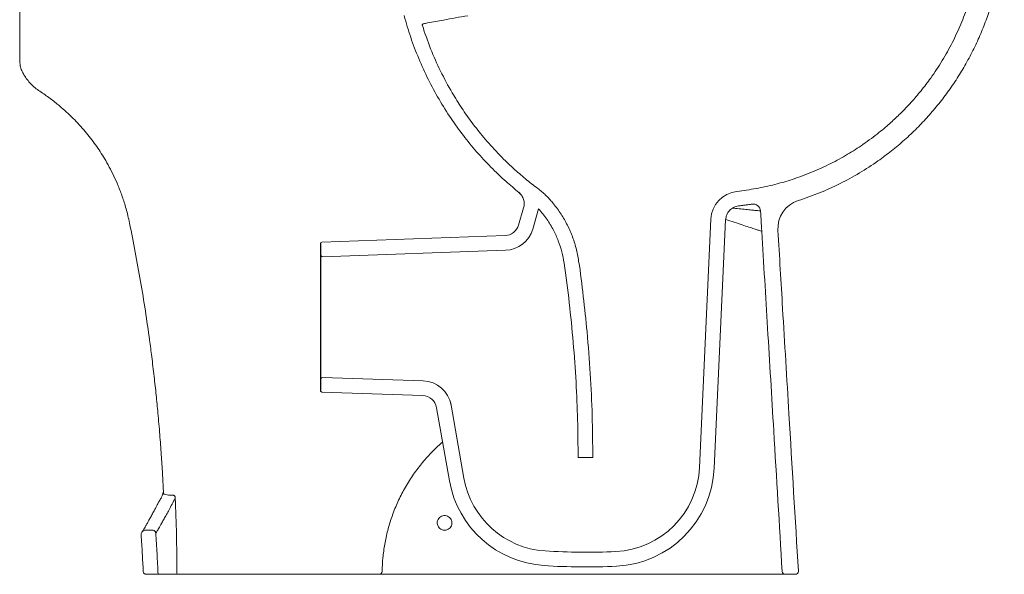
# Model space of a CAD drawing. Header units: millimetres. Extents: x 4142.547 to 4143.223, y 1477.897 to 1478.732.
# Tile 1 of 2: x 4142.553 to 4143.223, y 1477.897 to 1478.274. Entities that reach past the tile are written whole.
import ezdxf

# ---------------------------------------------------------------- set-up
doc = ezdxf.new("R2010")
doc.units = ezdxf.units.MM
doc.linetypes.add('SLD-Solid', pattern=[0])
doc.layers.add('SANINDUSA', color=3, linetype='Continuous')

msp = doc.modelspace()

# ---------------------------------------------------------------- linework, layer by layer
at = {"layer": 'SANINDUSA', "linetype": 'SLD-Solid', "lineweight": 15}
for p, q in [((4142.89554, 1478.14575), (4142.89213, 1478.1341)), ((4142.90576, 1478.14505), (4142.90172, 1478.13128)), ((4143.01527, 1477.96922), (4143.02298, 1478.13803)), ((4143.02526, 1477.96877), (4143.03297, 1478.13758)), ((4142.75827, 1478.12256), (4142.88288, 1478.12691)), ((4142.75731, 1478.12153), (4142.75759, 1478.11353)), ((4142.75731, 1478.12153), (4142.75731, 1478.02154)), ((4142.75862, 1478.11257), (4142.88323, 1478.11692)), ((4142.75759, 1478.02954), (4142.75731, 1478.02154)), ((4142.82716, 1478.02811), (4142.75862, 1478.0305)), ((4142.82681, 1478.01811), (4142.75827, 1478.02051)), ((4142.84575, 1478.01391), (4142.84616, 1478.01159)), ((4142.85492, 1477.96188), (4142.84616, 1478.01159)), ((4142.84507, 1477.96014), (4142.83631, 1478.00985)), ((4142.94262, 1477.97595), (4142.93262, 1477.97595)), ((4142.6432, 1477.92653), (4142.63826, 1477.92653)), ((4142.63869, 1477.89653), (4142.64679, 1477.89653)), ((4143.07349, 1477.89653), (4143.0805, 1477.89653))]:
    msp.add_line(p, q, dxfattribs=at)
at = {"layer": 'SANINDUSA', "linetype": 'Continuous'}
msp.add_line((4142.75731, 1478.12153), (4142.75731, 1478.02154), dxfattribs=at)
at = {"layer": 'SANINDUSA', "linetype": 'SLD-Solid', "lineweight": 15}
for centre, radius, start, end in [((4143.04296, 1478.13712), 0.02, 96.51923, 177.38259), ((4143.05178, 1478.14337), 0.005, 3.4341, 99.06474), ((4143.08855, 1478.13166), 0.02, 107.87307, 183.4341), ((4142.88253, 1478.13691), 0.01, 272, 343.6649), ((4142.88253, 1478.13691), 0.02, 272, 343.6649), ((4142.75831, 1478.12156), 0.001, 92, 182), ((4142.75859, 1478.11357), 0.001, 182, 272), ((4142.75859, 1478.0295), 0.001, 88, 178), ((4142.82646, 1478.00812), 0.02, 10, 88), ((4142.75831, 1478.0215), 0.001, 178, 268), ((4142.82646, 1478.00812), 0.01, 10, 88), ((4142.95533, 1477.97196), 0.06, 272.77689, 357.38259), ((4142.95533, 1477.97196), 0.07, 272.77689, 357.38259), ((4142.91401, 1477.9723), 0.07, 190, 266.29531), ((4142.91401, 1477.9723), 0.06, 190, 266.29531), ((4142.64844, 1477.95266), 0.002, 344.27001, 2.72275), ((4142.93762, 1478.337), 0.42546, 266.29531, 272.77689), ((4142.79728, 1477.89852), 0.00198, 270.43239, 359.50054), ((4142.93762, 1478.337), 0.43546, 266.29531, 272.77689), ((4143.07349, 1477.89853), 0.002, 183.4341, 270), ((4143.0805, 1477.89853), 0.002, 270, 3.4341)]:
    msp.add_arc(centre, radius, start, end, dxfattribs=at)
for points, degree in [([(4142.55262, 1478.2466), (4142.55262, 1478.3446)], 1), ([(4142.89224, 1478.15634), (4142.89295, 1478.15565), (4142.89437, 1478.15429), (4142.89561, 1478.15158), (4142.89613, 1478.14864), (4142.89574, 1478.14672), (4142.89554, 1478.14575)], 3), ([(4142.8923, 1478.15664), (4142.89327, 1478.15537)], 1), ([(4143.03297, 1478.13758), (4143.03315, 1478.13875), (4143.0335, 1478.14109), (4143.03552, 1478.14407), (4143.03836, 1478.14629), (4143.04067, 1478.1468), (4143.04183, 1478.14705)], 3), ([(4143.051, 1478.14831), (4143.04183, 1478.14705)], 1), ([(4143.05761, 1478.1298), (4143.05677, 1478.14367)], 1), ([(4142.65045, 1477.95256), (4142.65045, 1477.95239), (4142.65044, 1477.95204), (4142.6503, 1477.95172), (4142.65023, 1477.95155)], 3), ([(4142.65041, 1477.9534), (4142.65045, 1477.95256)], 1), ([(4142.65669, 1477.95033), (4142.65562, 1477.95032)], 1), ([(4142.79494, 1477.89653), (4142.66251, 1477.89653)], 1), ([(4142.7973, 1477.89653), (4142.79686, 1477.89653)], 1)]:
    msp.add_open_spline(points, degree=degree, dxfattribs=at)
for points, knots in [([(4143.22264, 1478.34149), (4143.22251, 1478.33691), (4143.22225, 1478.32774), (4143.22067, 1478.31399), (4143.2182, 1478.30028), (4143.21498, 1478.28759), (4143.21126, 1478.27602), (4143.20724, 1478.26554), (4143.2026, 1478.2552), (4143.19733, 1478.24504), (4143.19144, 1478.2351), (4143.18506, 1478.22561), (4143.17821, 1478.21658), (4143.17095, 1478.20802), (4143.16315, 1478.1998), (4143.15482, 1478.19196), (4143.14598, 1478.18454), (4143.13579, 1478.17693), (4143.12415, 1478.16937), (4143.11084, 1478.1621), (4143.09695, 1478.15573), (4143.08726, 1478.15237), (4143.08241, 1478.15069)], [0, 0, 0, 0, 0.054351, 0.108701, 0.164083, 0.219465, 0.263818, 0.308205, 0.352557, 0.398201, 0.443881, 0.489524, 0.533861, 0.578233, 0.622571, 0.668198, 0.713862, 0.759488, 0.818932, 0.878375, 0.939188, 1, 1, 1, 1]), ([(4143.20094, 1478.29358), (4143.19995, 1478.2902), (4143.19768, 1478.28244), (4143.19315, 1478.27057), (4143.18733, 1478.25802), (4143.1805, 1478.24578), (4143.17332, 1478.23493), (4143.16616, 1478.22553), (4143.15929, 1478.21746), (4143.15343, 1478.21137), (4143.14873, 1478.20684), (4143.14531, 1478.2037), (4143.14151, 1478.20037), (4143.13711, 1478.19675), (4143.13207, 1478.19286), (4143.12503, 1478.18782), (4143.11591, 1478.18197), (4143.10443, 1478.17568), (4143.09189, 1478.16995), (4143.07916, 1478.16524), (4143.06639, 1478.16154), (4143.05378, 1478.15874), (4143.0451, 1478.15758), (4143.04069, 1478.15699)], [0, 0, 0, 0, 0.047259, 0.108471, 0.170295, 0.232728, 0.296403, 0.344735, 0.39127, 0.438562, 0.458134, 0.478752, 0.500977, 0.525917, 0.555172, 0.586449, 0.642022, 0.700483, 0.762033, 0.826874, 0.882533, 0.940306, 1, 1, 1, 1]), ([(4142.89224, 1478.15634), (4142.88933, 1478.15876), (4142.88277, 1478.16423), (4142.87317, 1478.17344), (4142.86345, 1478.18388), (4142.8544, 1478.19492), (4142.84582, 1478.2068), (4142.83781, 1478.21955), (4142.83047, 1478.23317), (4142.82406, 1478.24726), (4142.81852, 1478.2617), (4142.81566, 1478.2716), (4142.81423, 1478.27653)], [0, 0, 0, 0, 0.078005, 0.175912, 0.27382, 0.371728, 0.469635, 0.575473, 0.681663, 0.787973, 0.894162, 1, 1, 1, 1]), ([(4142.8274, 1478.27102), (4142.82833, 1478.27119), (4142.83288, 1478.27202), (4142.84291, 1478.27385), (4142.85201, 1478.27551), (4142.85749, 1478.27651)], [0, 0, 0, 0, 0.0924983, 0.4540968, 1, 1, 1, 1]), ([(4142.82663, 1478.26974), (4142.8266, 1478.26985), (4142.82656, 1478.27007), (4142.82663, 1478.2704), (4142.8268, 1478.2707), (4142.82707, 1478.27092), (4142.82729, 1478.27099), (4142.8274, 1478.27102)], [0, 0, 0, 0, 0.198925, 0.397849, 0.596774, 0.795698, 1, 1, 1, 1]), ([(4142.90517, 1478.15894), (4142.90234, 1478.16112), (4142.89667, 1478.16549), (4142.88757, 1478.17345), (4142.87795, 1478.18282), (4142.86863, 1478.19321), (4142.86048, 1478.20351), (4142.85338, 1478.21357), (4142.84607, 1478.22524), (4142.83886, 1478.23868), (4142.832, 1478.25392), (4142.82842, 1478.26447), (4142.82663, 1478.26974)], [0, 0, 0, 0, 0.077791, 0.155582, 0.262588, 0.369594, 0.458737, 0.547949, 0.637093, 0.758004, 0.879088, 1, 1, 1, 1]), ([(4142.55553, 1478.23623), (4142.555, 1478.2372), (4142.55393, 1478.23918), (4142.55286, 1478.24269), (4142.55271, 1478.24522), (4142.55262, 1478.2466)], [0, 0, 0, 0, 0.304865, 0.61857, 1, 1, 1, 1]), ([(4142.56633, 1478.22507), (4142.56523, 1478.22583), (4142.56306, 1478.22735), (4142.56019, 1478.23007), (4142.55762, 1478.233), (4142.55622, 1478.23516), (4142.55553, 1478.23623)], [0, 0, 0, 0, 0.255677, 0.507569, 0.755676, 1, 1, 1, 1]), ([(4142.57974, 1478.21514), (4142.57763, 1478.21685), (4142.57331, 1478.22036), (4142.5687, 1478.22347), (4142.56633, 1478.22507)], [0, 0, 0, 0, 0.486989, 1, 1, 1, 1]), ([(4142.6274, 1478.13543), (4142.62703, 1478.13714), (4142.62632, 1478.14042), (4142.62507, 1478.14512), (4142.62379, 1478.14942), (4142.62249, 1478.15332), (4142.62111, 1478.1571), (4142.61926, 1478.16177), (4142.6168, 1478.16732), (4142.61369, 1478.17348), (4142.60964, 1478.18064), (4142.60429, 1478.18884), (4142.59718, 1478.198), (4142.58905, 1478.20695), (4142.58288, 1478.21238), (4142.57974, 1478.21514)], [0, 0, 0, 0, 0.055264, 0.106599, 0.154003, 0.197477, 0.23702, 0.281574, 0.35669, 0.429542, 0.500132, 0.617399, 0.739799, 0.867332, 1, 1, 1, 1]), ([(4142.91526, 1478.14936), (4142.91451, 1478.15023), (4142.913, 1478.15198), (4142.91054, 1478.15444), (4142.90795, 1478.15678), (4142.9061, 1478.15822), (4142.90517, 1478.15894)], [0, 0, 0, 0, 0.247895, 0.496618, 0.747879, 1, 1, 1, 1]), ([(4142.91526, 1478.14936), (4142.91704, 1478.14709), (4142.92058, 1478.14256), (4142.925, 1478.135), (4142.92862, 1478.12693), (4142.9314, 1478.11842), (4142.93399, 1478.10459), (4142.93618, 1478.08555), (4142.93898, 1478.06), (4142.94101, 1478.03296), (4142.94237, 1478.00447), (4142.94254, 1477.98546), (4142.94262, 1477.97595)], [0, 0, 0, 0, 0.048441, 0.096882, 0.146922, 0.19712, 0.247161, 0.383498, 0.519835, 0.679878, 0.839957, 1, 1, 1, 1]), ([(4143.05677, 1478.14367), (4143.05666, 1478.14368), (4143.05645, 1478.1437), (4143.0548, 1478.14388), (4143.05232, 1478.14414), (4143.04896, 1478.14448), (4143.04469, 1478.14492), (4143.04097, 1478.1453), (4143.03843, 1478.14556), (4143.03783, 1478.14562)], [0, 0, 0, 0, 0.1729367, 0.3302255, 0.4879805, 0.6452561, 0.7985347, 0.9522629, 1, 1, 1, 1]), ([(4142.93262, 1477.97595), (4142.93256, 1477.98449), (4142.93242, 1478.00156), (4142.93128, 1478.02767), (4142.92946, 1478.05425), (4142.92662, 1478.08126), (4142.92431, 1478.10187), (4142.92169, 1478.11593), (4142.91924, 1478.12342), (4142.91586, 1478.1309), (4142.91147, 1478.13825), (4142.90766, 1478.14279), (4142.90576, 1478.14505)], [0, 0, 0, 0, 0.147168, 0.294336, 0.450419, 0.606537, 0.76262, 0.807716, 0.852955, 0.898051, 0.949025, 1, 1, 1, 1]), ([(4142.65041, 1477.9534), (4142.65021, 1477.95731), (4142.6498, 1477.96545), (4142.64898, 1477.97816), (4142.64796, 1477.99184), (4142.64679, 1478.00535), (4142.64549, 1478.01856), (4142.6441, 1478.03135), (4142.64259, 1478.04384), (4142.63977, 1478.0654), (4142.63518, 1478.09578), (4142.63, 1478.12222), (4142.6274, 1478.13543)], [0, 0, 0, 0, 0.063905, 0.133208, 0.207907, 0.288004, 0.354723, 0.424774, 0.498157, 0.560086, 0.779989, 1, 1, 1, 1]), ([(4143.03304, 1478.13788), (4143.03403, 1478.13756), (4143.03717, 1478.13653), (4143.04176, 1478.13502), (4143.04671, 1478.13339), (4143.05079, 1478.13204), (4143.05391, 1478.13102), (4143.05604, 1478.13031), (4143.05736, 1478.12988), (4143.05752, 1478.12983), (4143.05761, 1478.1298)], [0, 0, 0, 0, 0.063244, 0.20139, 0.339927, 0.478917, 0.617446, 0.744844, 0.872604, 1, 1, 1, 1]), ([(4143.07149, 1477.89841), (4143.06958, 1477.93034), (4143.06627, 1477.98549), (4143.06164, 1478.06262), (4143.05893, 1478.10782), (4143.05761, 1478.1298)], [0, 0, 0, 0, 0.413958, 0.715004, 1, 1, 1, 1]), ([(4143.0825, 1477.89865), (4143.08036, 1477.93433), (4143.07678, 1477.99389), (4143.07214, 1478.07116), (4143.06965, 1478.11276), (4143.06859, 1478.13046)], [0, 0, 0, 0, 0.461684, 0.770914, 1, 1, 1, 1]), ([(4142.79927, 1477.8985), (4142.79939, 1477.90159), (4142.79964, 1477.90778), (4142.80093, 1477.91706), (4142.80293, 1477.9263), (4142.80573, 1477.93557), (4142.80934, 1477.94473), (4142.81381, 1477.95379), (4142.81909, 1477.96251), (4142.82508, 1477.97077), (4142.83172, 1477.97835), (4142.83684, 1477.98358), (4142.83992, 1477.98609), (4142.84043, 1477.9865)], [0, 0, 0, 0, 0.092695, 0.18539, 0.280455, 0.37552, 0.475367, 0.575215, 0.678015, 0.780816, 0.88062, 0.980425, 1, 1, 1, 1]), ([(4142.94262, 1477.97595), (4142.94262, 1477.97635), (4142.94262, 1477.97715), (4142.94262, 1477.97861), (4142.94262, 1477.97933)], [0, 0, 0, 0, 0.504675, 1, 1, 1, 1]), ([(4142.65036, 1477.95212), (4142.6502, 1477.95163), (4142.64989, 1477.95062), (4142.649, 1477.94875), (4142.64787, 1477.94668), (4142.64655, 1477.9444), (4142.64545, 1477.9423), (4142.64423, 1477.94003), (4142.64291, 1477.93757), (4142.64153, 1477.93505), (4142.6403, 1477.93282), (4142.63922, 1477.93087), (4142.63829, 1477.92921), (4142.63751, 1477.92785), (4142.63688, 1477.92677), (4142.63642, 1477.92603), (4142.63615, 1477.92562), (4142.63601, 1477.92543), (4142.63603, 1477.92545), (4142.63603, 1477.92545)], [0, 0, 0, 0, 0.036293, 0.074481, 0.12789, 0.180902, 0.230012, 0.279592, 0.357444, 0.434953, 0.512013, 0.588565, 0.664363, 0.739561, 0.814005, 0.886934, 0.956358, 0.994255, 1, 1, 1, 1]), ([(4142.6519, 1477.95079), (4142.65162, 1477.9509), (4142.65102, 1477.95111), (4142.65043, 1477.9512), (4142.65018, 1477.95125), (4142.65021, 1477.95146), (4142.65023, 1477.95155)], [0, 0, 0, 0, 0.219625, 0.456829, 0.751586, 1, 1, 1, 1]), ([(4142.65023, 1477.95155), (4142.65026, 1477.9517), (4142.65032, 1477.95192), (4142.65036, 1477.95206), (4142.65037, 1477.95211)], [0, 0, 0, 0, 0.634285, 1, 1, 1, 1]), ([(4142.65848, 1477.94834), (4142.65774, 1477.94694), (4142.65626, 1477.94413), (4142.65426, 1477.94041), (4142.65244, 1477.93705), (4142.65081, 1477.93409), (4142.64938, 1477.93151), (4142.64819, 1477.92941), (4142.64724, 1477.92775), (4142.64649, 1477.92648), (4142.6459, 1477.92554), (4142.64553, 1477.92499), (4142.6453, 1477.92471), (4142.64523, 1477.92468), (4142.6452, 1477.92467)], [0, 0, 0, 0, 0.093929, 0.188044, 0.280277, 0.372697, 0.4657, 0.558906, 0.640539, 0.722312, 0.804516, 0.886864, 0.943409, 1, 1, 1, 1]), ([(4142.65562, 1477.95032), (4142.65505, 1477.95033), (4142.65373, 1477.95036), (4142.65257, 1477.95064), (4142.6519, 1477.95079)], [0, 0, 0, 0, 0.430157, 1, 1, 1, 1]), ([(4142.65669, 1477.95033), (4142.6569, 1477.95034), (4142.65727, 1477.95034), (4142.65766, 1477.95016), (4142.65796, 1477.94993), (4142.65812, 1477.94973), (4142.65833, 1477.94936), (4142.65847, 1477.94893), (4142.65848, 1477.94853), (4142.65848, 1477.94834)], [0, 0, 0, 0, 0.204479, 0.35417, 0.401043, 0.567514, 0.596998, 0.813674, 1, 1, 1, 1]), ([(4142.65959, 1477.89848), (4142.65953, 1477.90679), (4142.65943, 1477.92342), (4142.65879, 1477.94003), (4142.65848, 1477.94834)], [0, 0, 0, 0, 0.49989, 1, 1, 1, 1]), ([(4142.83678, 1477.93154), (4142.8368, 1477.93119), (4142.83686, 1477.93028), (4142.83743, 1477.92888), (4142.83818, 1477.92802), (4142.83904, 1477.92731), (4142.84004, 1477.92674), (4142.84173, 1477.92644), (4142.84342, 1477.92671), (4142.84493, 1477.92753), (4142.84607, 1477.92879), (4142.84674, 1477.93036), (4142.84683, 1477.93186), (4142.84652, 1477.9333), (4142.84583, 1477.93463), (4142.84457, 1477.9358), (4142.843, 1477.93648), (4142.84129, 1477.93661), (4142.83964, 1477.93616), (4142.83823, 1477.93519), (4142.83722, 1477.93381), (4142.83682, 1477.93252), (4142.83679, 1477.93175), (4142.83678, 1477.93154)], [0, 0, 0, 0, 0.033678, 0.087234, 0.140787, 0.140981, 0.194806, 0.248685, 0.302537, 0.356284, 0.40989, 0.463404, 0.516907, 0.550322, 0.603935, 0.657707, 0.711594, 0.765494, 0.819309, 0.872982, 0.926525, 0.980003, 1, 1, 1, 1]), ([(4142.63826, 1477.92653), (4142.63792, 1477.9265), (4142.63725, 1477.92643), (4142.63635, 1477.92592), (4142.63567, 1477.92516), (4142.63528, 1477.92425), (4142.63527, 1477.92362), (4142.63527, 1477.92333)], [0, 0, 0, 0, 0.205834, 0.411668, 0.617495, 0.823307, 1, 1, 1, 1]), ([(4142.6452, 1477.92467), (4142.64516, 1477.92489), (4142.64509, 1477.92534), (4142.6447, 1477.92591), (4142.64416, 1477.92633), (4142.64363, 1477.92651), (4142.6433, 1477.92653), (4142.6432, 1477.92653)], [0, 0, 0, 0, 0.224468, 0.448935, 0.673412, 0.897907, 1, 1, 1, 1]), ([(4142.6452, 1477.92467), (4142.64551, 1477.91998), (4142.64612, 1477.91061), (4142.64657, 1477.90123), (4142.64679, 1477.89653)], [0, 0, 0, 0, 0.499963, 1, 1, 1, 1]), ([(4142.63527, 1477.92333), (4142.63554, 1477.91918), (4142.63608, 1477.91089), (4142.63649, 1477.90259), (4142.63669, 1477.89844)], [0, 0, 0, 0, 0.499971, 1, 1, 1, 1]), ([(4142.63669, 1477.89844), (4142.63672, 1477.89822), (4142.63679, 1477.89777), (4142.63716, 1477.89719), (4142.63769, 1477.89676), (4142.63823, 1477.89656), (4142.63857, 1477.89654), (4142.63869, 1477.89653)], [0, 0, 0, 0, 0.221222, 0.442445, 0.663667, 0.884889, 1, 1, 1, 1]), ([(4142.65972, 1477.89653), (4142.65969, 1477.89675), (4142.65961, 1477.89735), (4142.6596, 1477.89804), (4142.65959, 1477.89848)], [0, 0, 0, 0, 0.359957, 1, 1, 1, 1]), ([(4142.65972, 1477.89653), (4142.65834, 1477.89653), (4142.65558, 1477.89653), (4142.65231, 1477.89653), (4142.64971, 1477.89653), (4142.64798, 1477.89653), (4142.64696, 1477.89653), (4142.64685, 1477.89653), (4142.64679, 1477.89653)], [0, 0, 0, 0, 0.168816, 0.337928, 0.514179, 0.690765, 0.84527, 1, 1, 1, 1]), ([(4142.66251, 1477.89653), (4142.6625, 1477.89653), (4142.66204, 1477.89653), (4142.66116, 1477.89653), (4142.66013, 1477.89653), (4142.65984, 1477.89653), (4142.65972, 1477.89653)], [0, 0, 0, 0, 0.002268, 0.404252, 0.757204, 1, 1, 1, 1]), ([(4142.79686, 1477.89653), (4142.79679, 1477.89653), (4142.79667, 1477.89653), (4142.79623, 1477.89653), (4142.79564, 1477.89653), (4142.79518, 1477.89653), (4142.79494, 1477.89653)], [0, 0, 0, 0, 0.2461833, 0.4923693, 0.7384944, 1, 1, 1, 1]), ([(4142.80451, 1477.89653), (4142.80429, 1477.89653), (4142.80329, 1477.89653), (4142.80151, 1477.89653), (4142.79949, 1477.89653), (4142.79793, 1477.89653), (4142.79751, 1477.89653), (4142.7973, 1477.89653)], [0, 0, 0, 0, 0.064285, 0.298252, 0.532185, 0.766092, 1, 1, 1, 1]), ([(4143.07349, 1477.89653), (4143.07344, 1477.89653), (4143.0733, 1477.89653), (4143.07191, 1477.89653), (4143.06906, 1477.89653), (4143.06523, 1477.89653), (4143.06082, 1477.89653), (4143.05617, 1477.89653), (4143.05088, 1477.89653), (4143.04498, 1477.89653), (4143.03851, 1477.89653), (4143.03151, 1477.89653), (4143.02405, 1477.89653), (4143.01545, 1477.89653), (4143.00562, 1477.89653), (4142.99456, 1477.89653), (4142.98292, 1477.89653), (4142.97088, 1477.89653), (4142.95856, 1477.89653), (4142.93461, 1477.89653), (4142.89906, 1477.89653), (4142.85181, 1477.89653), (4142.82028, 1477.89653), (4142.80451, 1477.89653)], [0, 0, 0, 0, 0.022555, 0.059186, 0.095935, 0.132566, 0.160079, 0.187689, 0.2153, 0.242812, 0.270318, 0.297922, 0.325528, 0.353035, 0.388241, 0.423547, 0.458753, 0.496093, 0.533467, 0.570844, 0.713893, 0.856951, 1, 1, 1, 1])]:
    msp.add_open_spline(points, degree=3, knots=knots, dxfattribs=at)

doc.saveas('drawing.dxf')
